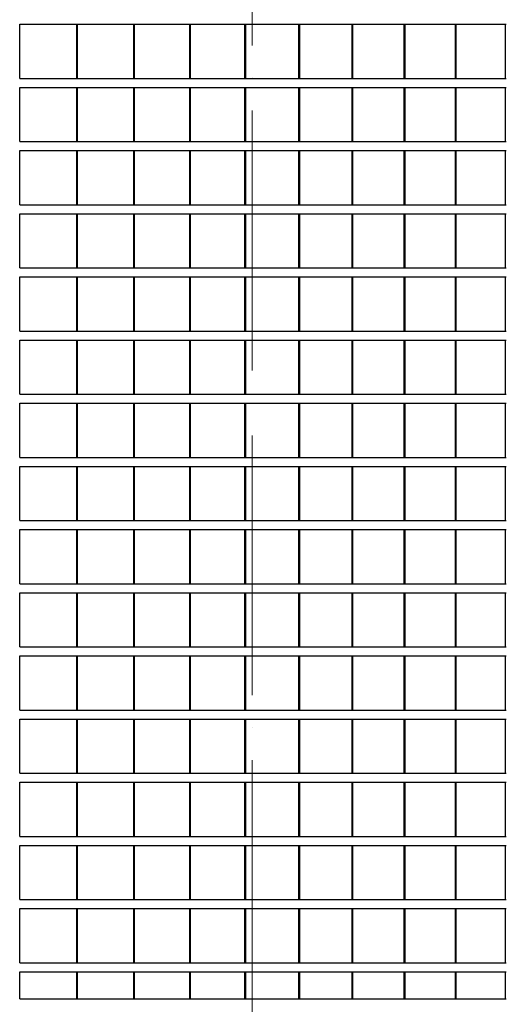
# Model space of a CAD drawing. Header units: millimetres. Extents: x 27034 to 255531, y -206966 to 210227.
# Tile 78 of 87: x 178067 to 180765, y -122 to 5333. Entities that reach past the tile are written whole.
import ezdxf

# ---------------------------------------------------------------- set-up
doc = ezdxf.new("R2010")
doc.units = ezdxf.units.MM
doc.header["$LTSCALE"] = 0.05
doc.linetypes.add('ACAD_ISO04W100', pattern=[30, 24, -3, 0, -3])
for name, color, linetype, lineweight in [('001 Axis', 1, 'ACAD_ISO04W100', 13), ('A-Elev', 111, 'Continuous', 25), ('A-Sect-Thin', 31, 'Continuous', 25)]:
    doc.layers.add(name, color=color, linetype=linetype, lineweight=lineweight)

# ---------------------------------------------------------------- blocks, each defined once
blk = doc.blocks.new('*U34')
at = {"layer": 'A-Sect-Thin', "color": 252, "linetype": 'Continuous', "lineweight": 25}
for points in [[(4086.4, 4048), (4086.4, 4348)], [(4086.4, 4348), (4402.4, 4348)], [(4402.4, 4048), (4402.4, 4348)], [(4402.4, 4348), (4407.6, 4348)], [(4407.6, 4048), (4407.6, 4348)], [(4407.6, 4348), (4718.5, 4348)], [(4718.5, 4048), (4718.5, 4348)], [(4718.5, 4348), (4723.6, 4348)], [(4723.6, 4048), (4723.6, 4348)], [(4723.6, 4348), (5029.2, 4348)], [(5029.2, 4048), (5029.2, 4348)], [(5029.2, 4348), (5034.2, 4348)], [(5034.2, 4048), (5034.2, 4348)], [(5034.2, 4348), (5334.5, 4348)], [(5334.5, 4048), (5334.5, 4348)], [(5334.5, 4348), (5339.5, 4348)], [(5339.5, 4048), (5339.5, 4348)], [(5339.5, 4348), (5634.5, 4348)], [(5634.5, 4048), (5634.5, 4348)], [(5634.5, 4348), (5639.3, 4348)], [(5639.3, 4048), (5639.3, 4348)], [(5639.3, 4348), (5929, 4348)], [(5929, 4048), (5929, 4348)], [(5929, 4348), (5933.7, 4348)], [(5933.7, 4048), (5933.7, 4348)], [(5933.7, 4348), (6218, 4348)], [(6218, 4048), (6218, 4348)], [(6218, 4348), (6222.7, 4348)], [(6222.7, 4048), (6222.7, 4348)], [(6222.7, 4348), (6501.6, 4348)], [(6501.6, 4048), (6501.6, 4348)], [(6501.6, 4348), (6506.2, 4348)], [(6506.2, 4048), (6506.2, 4348)], [(6506.2, 4348), (6779.6, 4348)], [(6779.6, 4048), (6779.6, 4348)], [(6779.6, 4348), (6784.1, 4348)], [(4086.4, 4048), (4402.4, 4048)], [(4402.4, 4048), (4407.6, 4048)], [(4407.6, 4048), (4718.5, 4048)], [(4718.5, 4048), (4723.6, 4048)], [(4723.6, 4048), (5029.2, 4048)], [(5029.2, 4048), (5034.2, 4048)], [(5034.2, 4048), (5334.5, 4048)], [(5334.5, 4048), (5339.5, 4048)], [(5339.5, 4048), (5634.5, 4048)], [(5634.5, 4048), (5639.3, 4048)], [(5639.3, 4048), (5929, 4048)], [(5929, 4048), (5933.7, 4048)], [(5933.7, 4048), (6218, 4048)], [(6218, 4048), (6222.7, 4048)], [(6222.7, 4048), (6501.6, 4048)], [(6501.6, 4048), (6506.2, 4048)], [(6506.2, 4048), (6779.6, 4048)], [(6779.6, 4048), (6784.1, 4048)], [(4086.4, 3698), (4086.4, 3998)], [(4086.4, 3998), (4402.4, 3998)], [(4402.4, 3698), (4402.4, 3998)], [(4402.4, 3998), (4407.6, 3998)], [(4407.6, 3698), (4407.6, 3998)], [(4407.6, 3998), (4718.5, 3998)], [(4718.5, 3698), (4718.5, 3998)], [(4718.5, 3998), (4723.6, 3998)], [(4723.6, 3698), (4723.6, 3998)], [(4723.6, 3998), (5029.2, 3998)], [(5029.2, 3698), (5029.2, 3998)], [(5029.2, 3998), (5034.2, 3998)], [(5034.2, 3698), (5034.2, 3998)], [(5034.2, 3998), (5334.5, 3998)], [(5334.5, 3698), (5334.5, 3998)], [(5334.5, 3998), (5339.5, 3998)], [(5339.5, 3698), (5339.5, 3998)], [(5339.5, 3998), (5634.5, 3998)], [(5634.5, 3698), (5634.5, 3998)], [(5634.5, 3998), (5639.3, 3998)], [(5639.3, 3698), (5639.3, 3998)], [(5639.3, 3998), (5929, 3998)], [(5929, 3698), (5929, 3998)], [(5929, 3998), (5933.7, 3998)], [(5933.7, 3698), (5933.7, 3998)], [(5933.7, 3998), (6218, 3998)], [(6218, 3698), (6218, 3998)], [(6218, 3998), (6222.7, 3998)], [(6222.7, 3698), (6222.7, 3998)], [(6222.7, 3998), (6501.6, 3998)], [(6501.6, 3698), (6501.6, 3998)], [(6501.6, 3998), (6506.2, 3998)], [(6506.2, 3698), (6506.2, 3998)], [(6506.2, 3998), (6779.6, 3998)], [(6779.6, 3698), (6779.6, 3998)], [(6779.6, 3998), (6784.1, 3998)], [(4086.4, 3698), (4402.4, 3698)], [(4402.4, 3698), (4407.6, 3698)], [(4407.6, 3698), (4718.5, 3698)], [(4718.5, 3698), (4723.6, 3698)], [(4723.6, 3698), (5029.2, 3698)], [(5029.2, 3698), (5034.2, 3698)], [(5034.2, 3698), (5334.5, 3698)], [(5334.5, 3698), (5339.5, 3698)], [(5339.5, 3698), (5634.5, 3698)], [(5634.5, 3698), (5639.3, 3698)], [(5639.3, 3698), (5929, 3698)], [(5929, 3698), (5933.7, 3698)], [(5933.7, 3698), (6218, 3698)], [(6218, 3698), (6222.7, 3698)], [(6222.7, 3698), (6501.6, 3698)], [(6501.6, 3698), (6506.2, 3698)], [(6506.2, 3698), (6779.6, 3698)], [(6779.6, 3698), (6784.1, 3698)], [(4086.4, 3348), (4086.4, 3648)], [(4086.4, 3648), (4402.4, 3648)], [(4402.4, 3348), (4402.4, 3648)], [(4402.4, 3648), (4407.6, 3648)], [(4407.6, 3348), (4407.6, 3648)], [(4407.6, 3648), (4718.5, 3648)], [(4718.5, 3348), (4718.5, 3648)], [(4718.5, 3648), (4723.6, 3648)], [(4723.6, 3348), (4723.6, 3648)], [(4723.6, 3648), (5029.2, 3648)], [(5029.2, 3348), (5029.2, 3648)], [(5029.2, 3648), (5034.2, 3648)], [(5034.2, 3348), (5034.2, 3648)], [(5034.2, 3648), (5334.5, 3648)], [(5334.5, 3348), (5334.5, 3648)], [(5334.5, 3648), (5339.5, 3648)], [(5339.5, 3348), (5339.5, 3648)], [(5339.5, 3648), (5634.5, 3648)], [(5634.5, 3348), (5634.5, 3648)], [(5634.5, 3648), (5639.3, 3648)], [(5639.3, 3348), (5639.3, 3648)], [(5639.3, 3648), (5929, 3648)], [(5929, 3348), (5929, 3648)], [(5929, 3648), (5933.7, 3648)], [(5933.7, 3348), (5933.7, 3648)], [(5933.7, 3648), (6218, 3648)], [(6218, 3348), (6218, 3648)], [(6218, 3648), (6222.7, 3648)], [(6222.7, 3348), (6222.7, 3648)], [(6222.7, 3648), (6501.6, 3648)], [(6501.6, 3348), (6501.6, 3648)], [(6501.6, 3648), (6506.2, 3648)], [(6506.2, 3348), (6506.2, 3648)], [(6506.2, 3648), (6779.6, 3648)], [(6779.6, 3348), (6779.6, 3648)], [(6779.6, 3648), (6784.1, 3648)], [(4086.4, 3348), (4402.4, 3348)], [(4402.4, 3348), (4407.6, 3348)], [(4407.6, 3348), (4718.5, 3348)], [(4718.5, 3348), (4723.6, 3348)], [(4723.6, 3348), (5029.2, 3348)], [(5029.2, 3348), (5034.2, 3348)], [(5034.2, 3348), (5334.5, 3348)], [(5334.5, 3348), (5339.5, 3348)], [(5339.5, 3348), (5634.5, 3348)], [(5634.5, 3348), (5639.3, 3348)], [(5639.3, 3348), (5929, 3348)], [(5929, 3348), (5933.7, 3348)], [(5933.7, 3348), (6218, 3348)], [(6218, 3348), (6222.7, 3348)], [(6222.7, 3348), (6501.6, 3348)], [(6501.6, 3348), (6506.2, 3348)], [(6506.2, 3348), (6779.6, 3348)], [(6779.6, 3348), (6784.1, 3348)], [(4086.4, 2998), (4086.4, 3298)], [(4086.4, 3298), (4402.4, 3298)], [(4402.4, 2998), (4402.4, 3298)], [(4402.4, 3298), (4407.6, 3298)], [(4407.6, 2998), (4407.6, 3298)], [(4407.6, 3298), (4718.5, 3298)], [(4718.5, 2998), (4718.5, 3298)], [(4718.5, 3298), (4723.6, 3298)], [(4723.6, 2998), (4723.6, 3298)], [(4723.6, 3298), (5029.2, 3298)], [(5029.2, 2998), (5029.2, 3298)], [(5029.2, 3298), (5034.2, 3298)], [(5034.2, 2998), (5034.2, 3298)], [(5034.2, 3298), (5334.5, 3298)], [(5334.5, 2998), (5334.5, 3298)], [(5334.5, 3298), (5339.5, 3298)], [(5339.5, 2998), (5339.5, 3298)], [(5339.5, 3298), (5634.5, 3298)], [(5634.5, 2998), (5634.5, 3298)], [(5634.5, 3298), (5639.3, 3298)], [(5639.3, 2998), (5639.3, 3298)], [(5639.3, 3298), (5929, 3298)], [(5929, 2998), (5929, 3298)], [(5929, 3298), (5933.7, 3298)], [(5933.7, 2998), (5933.7, 3298)], [(5933.7, 3298), (6218, 3298)], [(6218, 2998), (6218, 3298)], [(6218, 3298), (6222.7, 3298)], [(6222.7, 2998), (6222.7, 3298)], [(6222.7, 3298), (6501.6, 3298)], [(6501.6, 2998), (6501.6, 3298)], [(6501.6, 3298), (6506.2, 3298)], [(6506.2, 2998), (6506.2, 3298)], [(6506.2, 3298), (6779.6, 3298)], [(6779.6, 2998), (6779.6, 3298)], [(6779.6, 3298), (6784.1, 3298)], [(4086.4, 2998), (4402.4, 2998)], [(4086.4, 2648), (4086.4, 2948)], [(4086.4, 2948), (4402.4, 2948)], [(4402.4, 2998), (4407.6, 2998)], [(4402.4, 2648), (4402.4, 2948)], [(4402.4, 2948), (4407.6, 2948)], [(4407.6, 2998), (4718.5, 2998)], [(4407.6, 2648), (4407.6, 2948)], [(4407.6, 2948), (4718.5, 2948)], [(4718.5, 2998), (4723.6, 2998)], [(4718.5, 2648), (4718.5, 2948)], [(4718.5, 2948), (4723.6, 2948)], [(4723.6, 2998), (5029.2, 2998)], [(4723.6, 2648), (4723.6, 2948)], [(4723.6, 2948), (5029.2, 2948)], [(5029.2, 2998), (5034.2, 2998)], [(5029.2, 2648), (5029.2, 2948)], [(5029.2, 2948), (5034.2, 2948)], [(5034.2, 2998), (5334.5, 2998)], [(5034.2, 2648), (5034.2, 2948)], [(5034.2, 2948), (5334.5, 2948)], [(5334.5, 2998), (5339.5, 2998)], [(5334.5, 2648), (5334.5, 2948)], [(5334.5, 2948), (5339.5, 2948)], [(5339.5, 2998), (5634.5, 2998)], [(5339.5, 2648), (5339.5, 2948)], [(5339.5, 2948), (5634.5, 2948)], [(5634.5, 2998), (5639.3, 2998)], [(5634.5, 2648), (5634.5, 2948)], [(5634.5, 2948), (5639.3, 2948)], [(5639.3, 2998), (5929, 2998)], [(5639.3, 2648), (5639.3, 2948)], [(5639.3, 2948), (5929, 2948)], [(5929, 2998), (5933.7, 2998)], [(5929, 2648), (5929, 2948)], [(5929, 2948), (5933.7, 2948)], [(5933.7, 2998), (6218, 2998)], [(5933.7, 2648), (5933.7, 2948)], [(5933.7, 2948), (6218, 2948)], [(6218, 2998), (6222.7, 2998)], [(6218, 2648), (6218, 2948)], [(6218, 2948), (6222.7, 2948)], [(6222.7, 2998), (6501.6, 2998)], [(6222.7, 2648), (6222.7, 2948)], [(6222.7, 2948), (6501.6, 2948)], [(6501.6, 2998), (6506.2, 2998)], [(6501.6, 2648), (6501.6, 2948)], [(6501.6, 2948), (6506.2, 2948)], [(6506.2, 2998), (6779.6, 2998)], [(6506.2, 2648), (6506.2, 2948)], [(6506.2, 2948), (6779.6, 2948)], [(6779.6, 2998), (6784.1, 2998)], [(6779.6, 2648), (6779.6, 2948)], [(6779.6, 2948), (6784.1, 2948)], [(4086.4, 2648), (4402.4, 2648)], [(4402.4, 2648), (4407.6, 2648)], [(4407.6, 2648), (4718.5, 2648)], [(4718.5, 2648), (4723.6, 2648)], [(4723.6, 2648), (5029.2, 2648)], [(5029.2, 2648), (5034.2, 2648)], [(5034.2, 2648), (5334.5, 2648)], [(5334.5, 2648), (5339.5, 2648)], [(5339.5, 2648), (5634.5, 2648)], [(5634.5, 2648), (5639.3, 2648)], [(5639.3, 2648), (5929, 2648)], [(5929, 2648), (5933.7, 2648)], [(5933.7, 2648), (6218, 2648)], [(6218, 2648), (6222.7, 2648)], [(6222.7, 2648), (6501.6, 2648)], [(6501.6, 2648), (6506.2, 2648)], [(6506.2, 2648), (6779.6, 2648)], [(6779.6, 2648), (6784.1, 2648)], [(4086.4, 2298), (4086.4, 2598)], [(4086.4, 2598), (4402.4, 2598)], [(4402.4, 2298), (4402.4, 2598)], [(4402.4, 2598), (4407.6, 2598)], [(4407.6, 2298), (4407.6, 2598)], [(4407.6, 2598), (4718.5, 2598)], [(4718.5, 2298), (4718.5, 2598)], [(4718.5, 2598), (4723.6, 2598)], [(4723.6, 2298), (4723.6, 2598)], [(4723.6, 2598), (5029.2, 2598)], [(5029.2, 2298), (5029.2, 2598)], [(5029.2, 2598), (5034.2, 2598)], [(5034.2, 2298), (5034.2, 2598)], [(5034.2, 2598), (5334.5, 2598)], [(5334.5, 2298), (5334.5, 2598)], [(5334.5, 2598), (5339.5, 2598)], [(5339.5, 2298), (5339.5, 2598)], [(5339.5, 2598), (5634.5, 2598)], [(5634.5, 2298), (5634.5, 2598)], [(5634.5, 2598), (5639.3, 2598)], [(5639.3, 2298), (5639.3, 2598)], [(5639.3, 2598), (5929, 2598)], [(5929, 2298), (5929, 2598)], [(5929, 2598), (5933.7, 2598)], [(5933.7, 2298), (5933.7, 2598)], [(5933.7, 2598), (6218, 2598)], [(6218, 2298), (6218, 2598)], [(6218, 2598), (6222.7, 2598)], [(6222.7, 2298), (6222.7, 2598)], [(6222.7, 2598), (6501.6, 2598)], [(6501.6, 2298), (6501.6, 2598)], [(6501.6, 2598), (6506.2, 2598)], [(6506.2, 2298), (6506.2, 2598)], [(6506.2, 2598), (6779.6, 2598)], [(6779.6, 2298), (6779.6, 2598)], [(6779.6, 2598), (6784.1, 2598)], [(4086.4, 2298), (4402.4, 2298)], [(4402.4, 2298), (4407.6, 2298)], [(4407.6, 2298), (4718.5, 2298)], [(4718.5, 2298), (4723.6, 2298)], [(4723.6, 2298), (5029.2, 2298)], [(5029.2, 2298), (5034.2, 2298)], [(5034.2, 2298), (5334.5, 2298)], [(5334.5, 2298), (5339.5, 2298)], [(5339.5, 2298), (5634.5, 2298)], [(5634.5, 2298), (5639.3, 2298)], [(5639.3, 2298), (5929, 2298)], [(5929, 2298), (5933.7, 2298)], [(5933.7, 2298), (6218, 2298)], [(6218, 2298), (6222.7, 2298)], [(6222.7, 2298), (6501.6, 2298)], [(6501.6, 2298), (6506.2, 2298)], [(6506.2, 2298), (6779.6, 2298)], [(6779.6, 2298), (6784.1, 2298)], [(4086.4, 1948), (4086.4, 2248)], [(4086.4, 2248), (4402.4, 2248)], [(4402.4, 1948), (4402.4, 2248)], [(4402.4, 2248), (4407.6, 2248)], [(4407.6, 1948), (4407.6, 2248)], [(4407.6, 2248), (4718.5, 2248)], [(4718.5, 1948), (4718.5, 2248)], [(4718.5, 2248), (4723.6, 2248)], [(4723.6, 1948), (4723.6, 2248)], [(4723.6, 2248), (5029.2, 2248)], [(5029.2, 1948), (5029.2, 2248)], [(5029.2, 2248), (5034.2, 2248)], [(5034.2, 1948), (5034.2, 2248)], [(5034.2, 2248), (5334.5, 2248)], [(5334.5, 1948), (5334.5, 2248)], [(5334.5, 2248), (5339.5, 2248)], [(5339.5, 1948), (5339.5, 2248)], [(5339.5, 2248), (5634.5, 2248)], [(5634.5, 1948), (5634.5, 2248)], [(5634.5, 2248), (5639.3, 2248)], [(5639.3, 1948), (5639.3, 2248)], [(5639.3, 2248), (5929, 2248)], [(5929, 1948), (5929, 2248)], [(5929, 2248), (5933.7, 2248)], [(5933.7, 1948), (5933.7, 2248)], [(5933.7, 2248), (6218, 2248)], [(6218, 1948), (6218, 2248)], [(6218, 2248), (6222.7, 2248)], [(6222.7, 1948), (6222.7, 2248)], [(6222.7, 2248), (6501.6, 2248)], [(6501.6, 1948), (6501.6, 2248)], [(6501.6, 2248), (6506.2, 2248)], [(6506.2, 1948), (6506.2, 2248)], [(6506.2, 2248), (6779.6, 2248)], [(6779.6, 1948), (6779.6, 2248)], [(6779.6, 2248), (6784.1, 2248)], [(4086.4, 1948), (4402.4, 1948)], [(4402.4, 1948), (4407.6, 1948)], [(4407.6, 1948), (4718.5, 1948)], [(4718.5, 1948), (4723.6, 1948)], [(4723.6, 1948), (5029.2, 1948)], [(5029.2, 1948), (5034.2, 1948)], [(5034.2, 1948), (5334.5, 1948)], [(5334.5, 1948), (5339.5, 1948)], [(5339.5, 1948), (5634.5, 1948)], [(5634.5, 1948), (5639.3, 1948)], [(5639.3, 1948), (5929, 1948)], [(5929, 1948), (5933.7, 1948)], [(5933.7, 1948), (6218, 1948)], [(6218, 1948), (6222.7, 1948)], [(6222.7, 1948), (6501.6, 1948)], [(6501.6, 1948), (6506.2, 1948)], [(6506.2, 1948), (6779.6, 1948)], [(6779.6, 1948), (6784.1, 1948)], [(4086.4, 1598), (4086.4, 1898)], [(4086.4, 1898), (4402.4, 1898)], [(4402.4, 1598), (4402.4, 1898)], [(4402.4, 1898), (4407.6, 1898)], [(4407.6, 1598), (4407.6, 1898)], [(4407.6, 1898), (4718.5, 1898)], [(4718.5, 1598), (4718.5, 1898)], [(4718.5, 1898), (4723.6, 1898)], [(4723.6, 1598), (4723.6, 1898)], [(4723.6, 1898), (5029.2, 1898)], [(5029.2, 1598), (5029.2, 1898)], [(5029.2, 1898), (5034.2, 1898)], [(5034.2, 1598), (5034.2, 1898)], [(5034.2, 1898), (5334.5, 1898)], [(5334.5, 1598), (5334.5, 1898)], [(5334.5, 1898), (5339.5, 1898)], [(5339.5, 1598), (5339.5, 1898)], [(5339.5, 1898), (5634.5, 1898)], [(5634.5, 1598), (5634.5, 1898)], [(5634.5, 1898), (5639.3, 1898)], [(5639.3, 1598), (5639.3, 1898)], [(5639.3, 1898), (5929, 1898)], [(5929, 1598), (5929, 1898)], [(5929, 1898), (5933.7, 1898)], [(5933.7, 1598), (5933.7, 1898)], [(5933.7, 1898), (6218, 1898)], [(6218, 1598), (6218, 1898)], [(6218, 1898), (6222.7, 1898)], [(6222.7, 1598), (6222.7, 1898)], [(6222.7, 1898), (6501.6, 1898)], [(6501.6, 1598), (6501.6, 1898)], [(6501.6, 1898), (6506.2, 1898)], [(6506.2, 1598), (6506.2, 1898)], [(6506.2, 1898), (6779.6, 1898)], [(6779.6, 1598), (6779.6, 1898)], [(6779.6, 1898), (6784.1, 1898)], [(4086.4, 1598), (4402.4, 1598)], [(4402.4, 1598), (4407.6, 1598)], [(4407.6, 1598), (4718.5, 1598)], [(4718.5, 1598), (4723.6, 1598)], [(4723.6, 1598), (5029.2, 1598)], [(5029.2, 1598), (5034.2, 1598)], [(5034.2, 1598), (5334.5, 1598)], [(5334.5, 1598), (5339.5, 1598)], [(5339.5, 1598), (5634.5, 1598)], [(5634.5, 1598), (5639.3, 1598)], [(5639.3, 1598), (5929, 1598)], [(5929, 1598), (5933.7, 1598)], [(5933.7, 1598), (6218, 1598)], [(6218, 1598), (6222.7, 1598)], [(6222.7, 1598), (6501.6, 1598)], [(6501.6, 1598), (6506.2, 1598)], [(6506.2, 1598), (6779.6, 1598)], [(6779.6, 1598), (6784.1, 1598)], [(4086.4, 1248), (4086.4, 1548)], [(4086.4, 1548), (4402.4, 1548)], [(4402.4, 1248), (4402.4, 1548)], [(4402.4, 1548), (4407.6, 1548)], [(4407.6, 1248), (4407.6, 1548)], [(4407.6, 1548), (4718.5, 1548)], [(4718.5, 1248), (4718.5, 1548)], [(4718.5, 1548), (4723.6, 1548)], [(4723.6, 1248), (4723.6, 1548)], [(4723.6, 1548), (5029.2, 1548)], [(5029.2, 1248), (5029.2, 1548)], [(5029.2, 1548), (5034.2, 1548)], [(5034.2, 1248), (5034.2, 1548)], [(5034.2, 1548), (5334.5, 1548)], [(5334.5, 1248), (5334.5, 1548)], [(5334.5, 1548), (5339.5, 1548)], [(5339.5, 1248), (5339.5, 1548)], [(5339.5, 1548), (5634.5, 1548)], [(5634.5, 1248), (5634.5, 1548)], [(5634.5, 1548), (5639.3, 1548)], [(5639.3, 1248), (5639.3, 1548)], [(5639.3, 1548), (5929, 1548)], [(5929, 1248), (5929, 1548)], [(5929, 1548), (5933.7, 1548)], [(5933.7, 1248), (5933.7, 1548)], [(5933.7, 1548), (6218, 1548)], [(6218, 1248), (6218, 1548)], [(6218, 1548), (6222.7, 1548)], [(6222.7, 1248), (6222.7, 1548)], [(6222.7, 1548), (6501.6, 1548)], [(6501.6, 1248), (6501.6, 1548)], [(6501.6, 1548), (6506.2, 1548)], [(6506.2, 1248), (6506.2, 1548)], [(6506.2, 1548), (6779.6, 1548)], [(6779.6, 1248), (6779.6, 1548)], [(6779.6, 1548), (6784.1, 1548)], [(4086.4, 1248), (4402.4, 1248)], [(4402.4, 1248), (4407.6, 1248)], [(4407.6, 1248), (4718.5, 1248)], [(4718.5, 1248), (4723.6, 1248)], [(4723.6, 1248), (5029.2, 1248)], [(5029.2, 1248), (5034.2, 1248)], [(5034.2, 1248), (5334.5, 1248)], [(5334.5, 1248), (5339.5, 1248)], [(5339.5, 1248), (5634.5, 1248)], [(5634.5, 1248), (5639.3, 1248)], [(5639.3, 1248), (5929, 1248)], [(5929, 1248), (5933.7, 1248)], [(5933.7, 1248), (6218, 1248)], [(6218, 1248), (6222.7, 1248)], [(6222.7, 1248), (6501.6, 1248)], [(6501.6, 1248), (6506.2, 1248)], [(6506.2, 1248), (6779.6, 1248)], [(6779.6, 1248), (6784.1, 1248)], [(4086.4, 898), (4086.4, 1198)], [(4086.4, 1198), (4402.4, 1198)], [(4402.4, 898), (4402.4, 1198)], [(4402.4, 1198), (4407.6, 1198)], [(4407.6, 898), (4407.6, 1198)], [(4407.6, 1198), (4718.5, 1198)], [(4718.5, 898), (4718.5, 1198)], [(4718.5, 1198), (4723.6, 1198)], [(4723.6, 898), (4723.6, 1198)], [(4723.6, 1198), (5029.2, 1198)], [(5029.2, 898), (5029.2, 1198)], [(5029.2, 1198), (5034.2, 1198)], [(5034.2, 898), (5034.2, 1198)], [(5034.2, 1198), (5334.5, 1198)], [(5334.5, 898), (5334.5, 1198)], [(5334.5, 1198), (5339.5, 1198)], [(5339.5, 898), (5339.5, 1198)], [(5339.5, 1198), (5634.5, 1198)], [(5634.5, 898), (5634.5, 1198)], [(5634.5, 1198), (5639.3, 1198)], [(5639.3, 898), (5639.3, 1198)], [(5639.3, 1198), (5929, 1198)], [(5929, 898), (5929, 1198)], [(5929, 1198), (5933.7, 1198)], [(5933.7, 898), (5933.7, 1198)], [(5933.7, 1198), (6218, 1198)], [(6218, 898), (6218, 1198)], [(6218, 1198), (6222.7, 1198)], [(6222.7, 898), (6222.7, 1198)], [(6222.7, 1198), (6501.6, 1198)], [(6501.6, 898), (6501.6, 1198)], [(6501.6, 1198), (6506.2, 1198)], [(6506.2, 898), (6506.2, 1198)], [(6506.2, 1198), (6779.6, 1198)], [(6779.6, 898), (6779.6, 1198)], [(6779.6, 1198), (6784.1, 1198)], [(4086.4, 898), (4402.4, 898)], [(4402.4, 898), (4407.6, 898)], [(4407.6, 898), (4718.5, 898)], [(4718.5, 898), (4723.6, 898)], [(4723.6, 898), (5029.2, 898)], [(5029.2, 898), (5034.2, 898)], [(5034.2, 898), (5334.5, 898)], [(5334.5, 898), (5339.5, 898)], [(5339.5, 898), (5634.5, 898)], [(5634.5, 898), (5639.3, 898)], [(5639.3, 898), (5929, 898)], [(5929, 898), (5933.7, 898)], [(5933.7, 898), (6218, 898)], [(6218, 898), (6222.7, 898)], [(6222.7, 898), (6501.6, 898)], [(6501.6, 898), (6506.2, 898)], [(6506.2, 898), (6779.6, 898)], [(6779.6, 898), (6784.1, 898)], [(4086.4, 548), (4086.4, 848)], [(4086.4, 848), (4402.4, 848)], [(4402.4, 548), (4402.4, 848)], [(4402.4, 848), (4407.6, 848)], [(4407.6, 548), (4407.6, 848)], [(4407.6, 848), (4718.5, 848)], [(4718.5, 548), (4718.5, 848)], [(4718.5, 848), (4723.6, 848)], [(4723.6, 548), (4723.6, 848)], [(4723.6, 848), (5029.2, 848)], [(5029.2, 548), (5029.2, 848)], [(5029.2, 848), (5034.2, 848)], [(5034.2, 548), (5034.2, 848)], [(5034.2, 848), (5334.5, 848)], [(5334.5, 548), (5334.5, 848)], [(5334.5, 848), (5339.5, 848)], [(5339.5, 548), (5339.5, 848)], [(5339.5, 848), (5634.5, 848)], [(5634.5, 548), (5634.5, 848)], [(5634.5, 848), (5639.3, 848)], [(5639.3, 548), (5639.3, 848)], [(5639.3, 848), (5929, 848)], [(5929, 548), (5929, 848)], [(5929, 848), (5933.7, 848)], [(5933.7, 548), (5933.7, 848)], [(5933.7, 848), (6218, 848)], [(6218, 548), (6218, 848)], [(6218, 848), (6222.7, 848)], [(6222.7, 548), (6222.7, 848)], [(6222.7, 848), (6501.6, 848)], [(6501.6, 548), (6501.6, 848)], [(6501.6, 848), (6506.2, 848)], [(6506.2, 548), (6506.2, 848)], [(6506.2, 848), (6779.6, 848)], [(6779.6, 548), (6779.6, 848)], [(6779.6, 848), (6784.1, 848)], [(4086.4, 548), (4402.4, 548)], [(4402.4, 548), (4407.6, 548)], [(4407.6, 548), (4718.5, 548)], [(4718.5, 548), (4723.6, 548)], [(4723.6, 548), (5029.2, 548)], [(5029.2, 548), (5034.2, 548)], [(5034.2, 548), (5334.5, 548)], [(5334.5, 548), (5339.5, 548)], [(5339.5, 548), (5634.5, 548)], [(5634.5, 548), (5639.3, 548)], [(5639.3, 548), (5929, 548)], [(5929, 548), (5933.7, 548)], [(5933.7, 548), (6218, 548)], [(6218, 548), (6222.7, 548)], [(6222.7, 548), (6501.6, 548)], [(6501.6, 548), (6506.2, 548)], [(6506.2, 548), (6779.6, 548)], [(6779.6, 548), (6784.1, 548)], [(4086.4, 198), (4086.4, 498)], [(4086.4, 498), (4402.4, 498)], [(4402.4, 198), (4402.4, 498)], [(4402.4, 498), (4407.6, 498)], [(4407.6, 198), (4407.6, 498)], [(4407.6, 498), (4718.5, 498)], [(4718.5, 198), (4718.5, 498)], [(4718.5, 498), (4723.6, 498)], [(4723.6, 198), (4723.6, 498)], [(4723.6, 498), (5029.2, 498)], [(5029.2, 198), (5029.2, 498)], [(5029.2, 498), (5034.2, 498)], [(5034.2, 198), (5034.2, 498)], [(5034.2, 498), (5334.5, 498)], [(5334.5, 198), (5334.5, 498)], [(5334.5, 498), (5339.5, 498)], [(5339.5, 198), (5339.5, 498)], [(5339.5, 498), (5634.5, 498)], [(5634.5, 198), (5634.5, 498)], [(5634.5, 498), (5639.3, 498)], [(5639.3, 198), (5639.3, 498)], [(5639.3, 498), (5929, 498)], [(5929, 198), (5929, 498)], [(5929, 498), (5933.7, 498)], [(5933.7, 198), (5933.7, 498)], [(5933.7, 498), (6218, 498)], [(6218, 198), (6218, 498)], [(6218, 498), (6222.7, 498)], [(6222.7, 198), (6222.7, 498)], [(6222.7, 498), (6501.6, 498)], [(6501.6, 198), (6501.6, 498)], [(6501.6, 498), (6506.2, 498)], [(6506.2, 198), (6506.2, 498)], [(6506.2, 498), (6779.6, 498)], [(6779.6, 198), (6779.6, 498)], [(6779.6, 498), (6784.1, 498)], [(4086.4, 198), (4402.4, 198)], [(4402.4, 198), (4407.6, 198)], [(4407.6, 198), (4718.5, 198)], [(4718.5, 198), (4723.6, 198)], [(4723.6, 198), (5029.2, 198)], [(5029.2, 198), (5034.2, 198)], [(5034.2, 198), (5334.5, 198)], [(5334.5, 198), (5339.5, 198)], [(5339.5, 198), (5634.5, 198)], [(5634.5, 198), (5639.3, 198)], [(5639.3, 198), (5929, 198)], [(5929, 198), (5933.7, 198)], [(5933.7, 198), (6218, 198)], [(6218, 198), (6222.7, 198)], [(6222.7, 198), (6501.6, 198)], [(6501.6, 198), (6506.2, 198)], [(6506.2, 198), (6779.6, 198)], [(6779.6, 198), (6784.1, 198)], [(4086.4, -152), (4086.4, 148)], [(4086.4, 148), (4402.4, 148)], [(4402.4, -152), (4402.4, 148)], [(4402.4, 148), (4407.6, 148)], [(4407.6, -152), (4407.6, 148)], [(4407.6, 148), (4718.5, 148)], [(4718.5, -152), (4718.5, 148)], [(4718.5, 148), (4723.6, 148)], [(4723.6, -152), (4723.6, 148)], [(4723.6, 148), (5029.2, 148)], [(5029.2, -152), (5029.2, 148)], [(5029.2, 148), (5034.2, 148)], [(5034.2, -152), (5034.2, 148)], [(5034.2, 148), (5334.5, 148)], [(5334.5, -152), (5334.5, 148)], [(5334.5, 148), (5339.5, 148)], [(5339.5, -152), (5339.5, 148)], [(5339.5, 148), (5634.5, 148)], [(5634.5, -152), (5634.5, 148)], [(5634.5, 148), (5639.3, 148)], [(5639.3, -152), (5639.3, 148)], [(5639.3, 148), (5929, 148)], [(5929, -152), (5929, 148)], [(5929, 148), (5933.7, 148)], [(5933.7, -152), (5933.7, 148)], [(5933.7, 148), (6218, 148)], [(6218, -152), (6218, 148)], [(6218, 148), (6222.7, 148)], [(6222.7, -152), (6222.7, 148)], [(6222.7, 148), (6501.6, 148)], [(6501.6, -152), (6501.6, 148)], [(6501.6, 148), (6506.2, 148)], [(6506.2, -152), (6506.2, 148)], [(6506.2, 148), (6779.6, 148)], [(6779.6, -152), (6779.6, 148)], [(6779.6, 148), (6784.1, 148)], [(4086.4, -152), (4402.4, -152)], [(4402.4, -152), (4407.6, -152)], [(4407.6, -152), (4718.5, -152)], [(4718.5, -152), (4723.6, -152)], [(4723.6, -152), (5029.2, -152)], [(5029.2, -152), (5034.2, -152)], [(5034.2, -152), (5334.5, -152)], [(5334.5, -152), (5339.5, -152)], [(5339.5, -152), (5634.5, -152)], [(5634.5, -152), (5639.3, -152)], [(5639.3, -152), (5929, -152)], [(5929, -152), (5933.7, -152)], [(5933.7, -152), (6218, -152)], [(6218, -152), (6222.7, -152)], [(6222.7, -152), (6501.6, -152)], [(6501.6, -152), (6506.2, -152)], [(6506.2, -152), (6779.6, -152)], [(6779.6, -152), (6784.1, -152)], [(4086.4, -502), (4086.4, -202)], [(4086.4, -202), (4402.4, -202)], [(4402.4, -502), (4402.4, -202)], [(4402.4, -202), (4407.6, -202)], [(4407.6, -502), (4407.6, -202)], [(4407.6, -202), (4718.5, -202)], [(4718.5, -502), (4718.5, -202)], [(4718.5, -202), (4723.6, -202)], [(4723.6, -502), (4723.6, -202)], [(4723.6, -202), (5029.2, -202)], [(5029.2, -502), (5029.2, -202)], [(5029.2, -202), (5034.2, -202)], [(5034.2, -502), (5034.2, -202)], [(5034.2, -202), (5334.5, -202)], [(5334.5, -502), (5334.5, -202)], [(5334.5, -202), (5339.5, -202)], [(5339.5, -502), (5339.5, -202)], [(5339.5, -202), (5634.5, -202)], [(5634.5, -502), (5634.5, -202)], [(5634.5, -202), (5639.3, -202)], [(5639.3, -502), (5639.3, -202)], [(5639.3, -202), (5929, -202)], [(5929, -502), (5929, -202)], [(5929, -202), (5933.7, -202)], [(5933.7, -502), (5933.7, -202)], [(5933.7, -202), (6218, -202)], [(6218, -502), (6218, -202)], [(6218, -202), (6222.7, -202)], [(6222.7, -502), (6222.7, -202)], [(6222.7, -202), (6501.6, -202)], [(6501.6, -502), (6501.6, -202)], [(6501.6, -202), (6506.2, -202)], [(6506.2, -502), (6506.2, -202)], [(6506.2, -202), (6779.6, -202)], [(6779.6, -502), (6779.6, -202)], [(6779.6, -202), (6784.1, -202)], [(4086.4, -502), (4402.4, -502)], [(4402.4, -502), (4407.6, -502)], [(4407.6, -502), (4718.5, -502)], [(4718.5, -502), (4723.6, -502)], [(4723.6, -502), (5029.2, -502)], [(5029.2, -502), (5034.2, -502)], [(5034.2, -502), (5334.5, -502)], [(5334.5, -502), (5339.5, -502)], [(5339.5, -502), (5634.5, -502)], [(5634.5, -502), (5639.3, -502)], [(5639.3, -502), (5929, -502)], [(5929, -502), (5933.7, -502)], [(5933.7, -502), (6218, -502)], [(6218, -502), (6222.7, -502)], [(6222.7, -502), (6501.6, -502)], [(6501.6, -502), (6506.2, -502)], [(6506.2, -502), (6779.6, -502)], [(6779.6, -502), (6784.1, -502)], [(4086.4, -852), (4086.4, -552)], [(4086.4, -552), (4402.4, -552)], [(4402.4, -852), (4402.4, -552)], [(4402.4, -552), (4407.6, -552)], [(4407.6, -852), (4407.6, -552)], [(4407.6, -552), (4718.5, -552)], [(4718.5, -852), (4718.5, -552)], [(4718.5, -552), (4723.6, -552)], [(4723.6, -852), (4723.6, -552)], [(4723.6, -552), (5029.2, -552)], [(5029.2, -852), (5029.2, -552)], [(5029.2, -552), (5034.2, -552)], [(5034.2, -852), (5034.2, -552)], [(5034.2, -552), (5334.5, -552)], [(5334.5, -852), (5334.5, -552)], [(5334.5, -552), (5339.5, -552)], [(5339.5, -852), (5339.5, -552)], [(5339.5, -552), (5634.5, -552)], [(5634.5, -852), (5634.5, -552)], [(5634.5, -552), (5639.3, -552)], [(5639.3, -852), (5639.3, -552)], [(5639.3, -552), (5929, -552)], [(5929, -852), (5929, -552)], [(5929, -552), (5933.7, -552)], [(5933.7, -852), (5933.7, -552)], [(5933.7, -552), (6218, -552)], [(6218, -852), (6218, -552)], [(6218, -552), (6222.7, -552)], [(6222.7, -852), (6222.7, -552)], [(6222.7, -552), (6501.6, -552)], [(6501.6, -852), (6501.6, -552)], [(6501.6, -552), (6506.2, -552)], [(6506.2, -852), (6506.2, -552)], [(6506.2, -552), (6779.6, -552)], [(6779.6, -852), (6779.6, -552)], [(6779.6, -552), (6784.1, -552)], [(4086.4, -852), (4402.4, -852)], [(4402.4, -852), (4407.6, -852)], [(4407.6, -852), (4718.5, -852)], [(4718.5, -852), (4723.6, -852)], [(4723.6, -852), (5029.2, -852)], [(5029.2, -852), (5034.2, -852)], [(5034.2, -852), (5334.5, -852)], [(5334.5, -852), (5339.5, -852)], [(5339.5, -852), (5634.5, -852)], [(5634.5, -852), (5639.3, -852)], [(5639.3, -852), (5929, -852)], [(5929, -852), (5933.7, -852)], [(5933.7, -852), (6218, -852)], [(6218, -852), (6222.7, -852)], [(6222.7, -852), (6501.6, -852)], [(6501.6, -852), (6506.2, -852)], [(6506.2, -852), (6779.6, -852)], [(6779.6, -852), (6784.1, -852)], [(4086.4, -1052), (4086.4, -902)], [(4086.4, -902), (4402.4, -902)], [(4402.4, -1052), (4402.4, -902)], [(4402.4, -902), (4407.6, -902)], [(4407.6, -1052), (4407.6, -902)], [(4407.6, -902), (4718.5, -902)], [(4718.5, -1052), (4718.5, -902)], [(4718.5, -902), (4723.6, -902)], [(4723.6, -1052), (4723.6, -902)], [(4723.6, -902), (5029.2, -902)], [(5029.2, -1052), (5029.2, -902)], [(5029.2, -902), (5034.2, -902)], [(5034.2, -1052), (5034.2, -902)], [(5034.2, -902), (5334.5, -902)], [(5334.5, -1052), (5334.5, -902)], [(5334.5, -902), (5339.5, -902)], [(5339.5, -1052), (5339.5, -902)], [(5339.5, -902), (5634.5, -902)], [(5634.5, -1052), (5634.5, -902)], [(5634.5, -902), (5639.3, -902)], [(5639.3, -1052), (5639.3, -902)], [(5639.3, -902), (5929, -902)], [(5929, -1052), (5929, -902)], [(5929, -902), (5933.7, -902)], [(5933.7, -1052), (5933.7, -902)], [(5933.7, -902), (6218, -902)], [(6218, -1052), (6218, -902)], [(6218, -902), (6222.7, -902)], [(6222.7, -1052), (6222.7, -902)], [(6222.7, -902), (6501.6, -902)], [(6501.6, -1052), (6501.6, -902)], [(6501.6, -902), (6506.2, -902)], [(6506.2, -1052), (6506.2, -902)], [(6506.2, -902), (6779.6, -902)], [(6779.6, -1052), (6779.6, -902)], [(6779.6, -902), (6784.1, -902)], [(4086.4, -1052), (4402.4, -1052)], [(4402.4, -1052), (4407.6, -1052)], [(4407.6, -1052), (4718.5, -1052)], [(4718.5, -1052), (4723.6, -1052)], [(4723.6, -1052), (5029.2, -1052)], [(5029.2, -1052), (5034.2, -1052)], [(5034.2, -1052), (5334.5, -1052)], [(5334.5, -1052), (5339.5, -1052)], [(5339.5, -1052), (5634.5, -1052)], [(5634.5, -1052), (5639.3, -1052)], [(5639.3, -1052), (5929, -1052)], [(5929, -1052), (5933.7, -1052)], [(5933.7, -1052), (6218, -1052)], [(6218, -1052), (6222.7, -1052)], [(6222.7, -1052), (6501.6, -1052)], [(6501.6, -1052), (6506.2, -1052)], [(6506.2, -1052), (6779.6, -1052)], [(6779.6, -1052), (6784.1, -1052)]]:
    blk.add_lwpolyline(points, dxfattribs=at)

msp = doc.modelspace()

# ---------------------------------------------------------------- linework, layer by layer
at = {"layer": '001 Axis', "ltscale": 1200}
msp.add_line((179355.9, 24630.9, -4196.2), (179355.9, -13240.5, -4196.2), dxfattribs=at)

# ---------------------------------------------------------------- block references
at = {"layer": 'A-Elev', "color": 3, "linetype": 'Continuous', "lineweight": 30}
msp.add_blockref('*U34', (173980.8, 959.8, -20696.3), dxfattribs=at)

doc.saveas('drawing.dxf')
